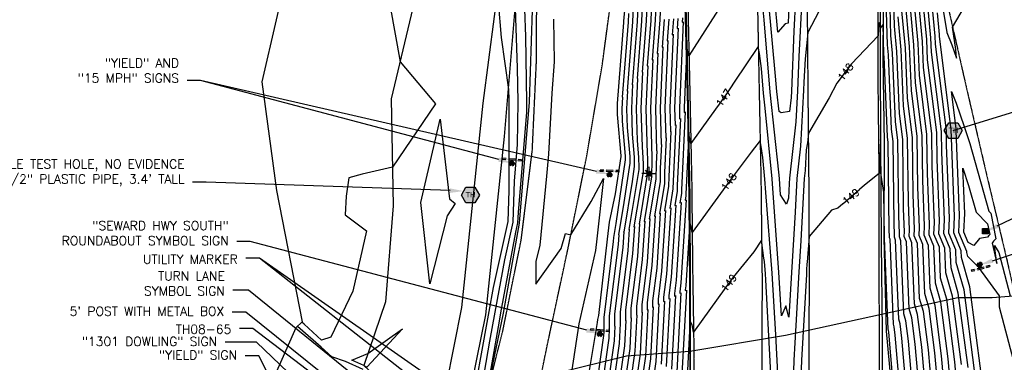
# Model space of a CAD drawing. Header units: feet. Extents: x 351431 to 355879, y 310968 to 329728.
# Tile 141 of 256: x 352992 to 353538, y 322026 to 322216. Entities that reach past the tile are written whole.
import ezdxf

# ---------------------------------------------------------------- set-up
doc = ezdxf.new("R2010")
doc.units = ezdxf.units.FT
doc.header["$MEASUREMENT"] = 0
doc.linetypes.add('D25', pattern=[0.375, 0.25, -0.125])
for name, color, linetype in [('ELIG', 41, 'Continuous'), ('ELTCH-EG1', 253, 'Continuous'), ('ELTCN-EG1', 251, 'Continuous'), ('ELTNB-EG1', 55, 'Continuous'), ('ELTT', 3, 'Continuous'), ('ELUG', 153, 'EGASRT'), ('ELUTU', 153, 'UT'), ('ELYSP', 1, 'D25'), ('ELYSS', 2, 'Continuous'), ('ESFLP', 4, 'Continuous'), ('ESFS', 153, 'Continuous'), ('ESGH', 1, 'Continuous'), ('ESMask', 155, 'Continuous'), ('ESU_Marker', 13, 'Continuous'), ('ETFS', 6, 'Continuous'), ('ETGH', 4, 'Continuous'), ('ETIS', 2, 'Continuous'), ('ETTC', 252, 'Continuous'), ('ETU_Marker', 30, 'Continuous'), ('ETUE', 2, 'Continuous')]:
    doc.layers.add(name, color=color, linetype=linetype)
doc.styles.add('ANNO-TOPO', font='simplex.shx')
doc.styles.add('L80', font='simplex', dxfattribs={"height": 4})
doc.styles.add('ROMANSM', font='romansm.shx')
doc.linetypes.add('EGASRT', pattern='A,0.15,-0.07,0.15,-0.04,["G",ROMANSM,S=0.08,R=0,X=-0.005,Y=-0.04],-0.12,0.15,-0.07,0.15,-0.04,[")",ROMANSM,S=0.08,R=0,X=-0.09,Y=-0.04],-0.075', length=1.015)
doc.linetypes.add('UT', pattern='A,0.25,-0.07,0.07,-0.07,0.07,-0.07,0.25,-0.08,["UT",ROMANSM,S=0.08,R=0,X=-0.04,Y=-0.04],-0.15', length=1.08)

# ---------------------------------------------------------------- blocks, each defined once
blk = doc.blocks.new('TH')
blk.add_hatch(color=256).paths.add_polyline_path([(-0.05, 0.087), (0.05, 0.087), (0.1, 0), (0.05, -0.087), (-0.05, -0.087), (-0.1, 0)])
for p, q in [((-0.1, 0), (-0.05, 0.087)), ((-0.05, -0.087), (-0.1, 0)), ((-0.05, 0.087), (0.05, 0.087)), ((0.05, 0.087), (0.1, 0)), ((0.1, 0), (0.05, -0.087)), ((0.05, -0.087), (-0.05, -0.087))]:
    blk.add_line(p, q)
blk.add_text('TH', height=0.06).set_placement((-0.053, -0.026))
blk = doc.blocks.new('ESIPUBSIGN')
at = {"layer": 'ESMask'}
h = blk.add_hatch(color=256, dxfattribs=at)
edge = h.paths.add_edge_path()
edge.add_arc((0, 0), 0.03, 90, 450)
for p, q in [((-0.03, 0.105), (-0.045, 0.105)), ((-0.045, 0.105), (-0.045, 0.066)), ((-0.045, 0.038), (-0.045, -0.039)), ((-0.03, 0.105), (-0.03, 0.066)), ((-0.03, 0.038), (-0.03, -0.039)), ((-0.045, -0.067), (-0.045, -0.106)), ((-0.03, -0.106), (-0.045, -0.106)), ((-0.03, -0.067), (-0.03, -0.106))]:
    blk.add_line(p, q)
for start, end in [(144.2314, 216.3563), (17.9702, 107.0495), (253.5383, 340.7883)]:
    blk.add_arc((0, 0), 0.03, start, end)
blk.add_solid([(-0.045, -0.106), (-0.03, -0.106), (-0.045, 0.105), (-0.03, 0.105)], dxfattribs=at)
blk = doc.blocks.new('ESILLITE')
at = {"layer": 'ESMask'}
h = blk.add_hatch(color=256, dxfattribs=at)
edge = h.paths.add_edge_path()
edge.add_arc((0, 0), 0.0225, 0, 360)
for p, q in [((-0.016, 0.016), (-0.037, 0.037)), ((0, 0.075), (0, 0.022)), ((0.016, 0.016), (0.038, 0.038)), ((-0.023, 0), (-0.075, 0)), ((-0.016, -0.016), (-0.037, -0.037)), ((0, -0.023), (0, -0.075)), ((0.016, -0.016), (0.037, -0.037)), ((0.022, 0), (0.075, 0))]:
    blk.add_line(p, q)
for start, end in [(145.5453, 169.4253), (100.655, 124.235), (55.8359, 79.345), (10.5782, 34.5257), (190.7354, 214.1926), (235.503, 259.345), (280.655, 304.414), (325.7245, 349.2682)]:
    blk.add_arc((0, 0), 0.0225, start, end)
blk = doc.blocks.new('ESIPOST')
blk.add_lwpolyline([(0.03, 0.03), (0.03, -0.03), (-0.03, -0.03), (-0.03, 0.03), (0.03, 0.03)])
at = {"layer": 'ESMask'}
blk.add_solid([(-0.03, -0.03), (-0.03, 0.03), (0.03, -0.03), (0.03, 0.03)], dxfattribs=at)

msp = doc.modelspace()

# ---------------------------------------------------------------- linework, layer by layer
at = {"layer": 'ELIG', "flags": 128}
for points in [[(353366.16, 321749.44), (353365.91, 321786.28), (353364.37, 321823.73), (353363.67, 321861.36), (353363.86, 321917.46), (353363.74, 321967.34), (353363.75, 322017.29), (353363.56, 322067.21), (353363.35, 322117.37), (353362.55, 322167.42), (353361.29, 322217.2), (353359.69, 322267.26), (353357.82, 322315.04), (353355.03, 322367.03), (353351.58, 322416.89), (353345.64, 322474.98)], [(353468.9, 322399.33), (353466.64, 322373.55), (353466.59, 322348.81), (353467.99, 322289.46), (353469.22, 322244.36), (353469.2, 322193.28), (353469.42, 322148.97), (353469.8, 322092.44), (353470.21, 322043.26), (353470.28, 321988.32), (353469.9, 321886.13)]]:
    msp.add_lwpolyline(points, dxfattribs=at)
at = {"layer": 'ELTCH-EG1', "flags": 128}
for points, elevation in [([(353348.31, 322248.77), (353346.96, 322216.11), (353345.52, 322197.41), (353345.88, 322197.57), (353344.53, 322167.08), (353345.18, 322143.35), (353345.27, 322143.4), (353344.93, 322136.2), (353344.79, 322127.75), (353341.16, 322105.8), (353341.52, 322105.88), (353339.95, 322081.64), (353337, 322058.17), (353336.99, 322053.78), (353337.29, 322053.9), (353336.09, 322030.96), (353331.87, 322001.31)], 140), ([(353492.01, 321996.67), (353488.58, 322036.31), (353486.67, 322050.9), (353485.25, 322055.85), (353483.76, 322093), (353482.55, 322095.89), (353482.69, 322098.52), (353482.16, 322111.26), (353481.7, 322149.72), (353479.89, 322164.04), (353478.44, 322198.5), (353477.13, 322212.49), (353476.16, 322247.56)], 145), ([(353508.72, 322007.19), (353506.9, 322028.16), (353502.82, 322059.45), (353499.78, 322070.08), (353498.96, 322090.54), (353496.28, 322096.94), (353496.58, 322102.74), (353495.4, 322130.91), (353495.14, 322152.53), (353491, 322185.4), (353490.25, 322203.19), (353486.95, 322238.45)], 140), ([(353334.92, 322227.85), (353334.39, 322215.16), (353331.68, 322180.05), (353331.84, 322180.12), (353331.25, 322166.84), (353331.63, 322152.76), (353332.75, 322139.99), (353332.86, 322134.72), (353331.63, 322126.47), (353327, 322098.41), (353327.12, 322098.44), (353326.56, 322089.82), (353321.94, 322053.05), (353321.93, 322046.16)], 135), ([(353422.28, 322227.71), (353421.33, 322209.77), (353419.94, 322176.48), (353419.74, 322173.03), (353418.88, 322165.16), (353414.23, 322164.49), (353413.11, 322165.27), (353411.94, 322176.29), (353411.2, 322184.84), (353407.25, 322227.41)], 145), ([(353504.35, 322220.33), (353506.15, 322209.12), (353508.94, 322202.26), (353511.5, 322194.76), (353511.15, 322199.6), (353509.35, 322212.02), (353520.81, 322231.63)], 135), ([(353271.96, 322221.92), (353272.45, 322206.9), (353273.11, 322170.46), (353273.03, 322164.84), (353268.36, 322109.17), (353268.17, 322103.51), (353267.03, 322098.33), (353258.74, 322053.53), (353257.92, 322048.94), (353252.71, 322019.68)], 130), ([(353359.53, 322217.07), (353359.36, 322214.77), (353359.93, 322215.01), (353357.82, 322167.33), (353357.99, 322161.1), (353358.46, 322161.37), (353356.69, 322124.17), (353356.64, 322121.12), (353355.33, 322113.19), (353355.91, 322113.32), (353353.34, 322073.46), (353352.06, 322063.3), (353352.05, 322061.39), (353352.55, 322061.6), (353350.57, 322023.8)], 145), ([(353525.22, 322020.02), (353518.97, 322068.01), (353514.3, 322084.3), (353514.15, 322088.07), (353510.01, 322097.98), (353510.47, 322106.96), (353508.65, 322150.55), (353508.59, 322155.33), (353502.1, 322206.76), (353502.06, 322207.89), (353500.94, 322219.85)], 135), ([(353321.93, 322046.16), (353322.03, 322046.2), (353321.61, 322038.12), (353315.18, 321992.94)], 135)]:
    msp.add_lwpolyline(points, dxfattribs=dict(at, elevation=elevation))
at = {"layer": 'ELTCN-EG1', "flags": 128}
for points, elevation in [([(353331.44, 322265), (353326.87, 322215.3), (353326.88, 322215.3), (353326.85, 322214.58), (353323.37, 322169.63), (353323.41, 322169.65), (353323.28, 322166.69), (353323.36, 322163.55), (353325.36, 322140.7), (353325.37, 322140.37), (353322.28, 322119.65), (353318.88, 322103.92), (353317.79, 322094.38), (353312.99, 322052.19), (353312.47, 322049.89), (353312.21, 322048.24), (353302.41, 321989.55)], 132), ([(353142.63, 322251.63), (353146.1, 322250.01), (353168.56, 322239.87), (353188.23, 322238.85), (353189.67, 322238.74), (353194.67, 322239.04), (353203.08, 322192.74), (353222.66, 322169.42), (353198.79, 322134.36), (353181.98, 322130.57), (353174.49, 322128.43), (353173.04, 322118.24), (353172.46, 322107.91), (353184.41, 322099.03), (353176.73, 322065.56), (353164.59, 322040.2), (353159.48, 322038.42), (353149.71, 322047.4), (353148.5, 322048.44)], 127), ([(353517.89, 322023.28), (353512.51, 322064.59), (353508.49, 322078.61), (353508.07, 322089.06), (353504.52, 322097.56), (353504.91, 322105.27), (353503.35, 322142.69), (353503.21, 322154.21), (353497.66, 322198.21), (353497.33, 322206.01), (353492.84, 322254.03)], 137), ([(353526.28, 321791.05), (353526.2, 321792.72), (353525.87, 321796.69), (353525.01, 321821.04), (353525.69, 321865.04), (353525.54, 321872.01), (353526.29, 321873.46), (353525.15, 321915.27), (353524.86, 321922.09), (353523.15, 321965.4), (353523.21, 321971.48), (353522.08, 322015.6), (353521.56, 322021.65), (353515.74, 322066.3), (353511.4, 322081.46), (353511.11, 322088.57), (353507.26, 322097.77), (353507.69, 322106.12), (353506, 322146.62), (353505.9, 322154.77), (353499.88, 322202.49), (353499.7, 322206.95), (353495.28, 322254.1)], 136), ([(353345.63, 322244.59), (353344.45, 322215.92), (353342.75, 322193.94), (353343.07, 322194.08), (353341.88, 322167.03), (353342.61, 322139.8), (353342.63, 322139.8), (353342.57, 322138.6), (353342.42, 322129.08), (353338.33, 322104.32), (353338.64, 322104.39), (353337.27, 322083.27), (353333.99, 322057.15), (353333.98, 322052.25), (353334.24, 322052.36), (353333.19, 322032.39), (353328.54, 321999.64)], 139), ([(353485.33, 321992.46), (353481.25, 322039.56), (353480.21, 322047.48), (353479.44, 322050.16), (353477.69, 322093.98), (353477.06, 322095.48), (353477.13, 322096.83), (353476.86, 322103.4), (353476.32, 322148.59), (353475.45, 322155.5), (353473.72, 322196.62), (353473.21, 322202.1), (353472.02, 322245.08)], 147), ([(353488.67, 321994.56), (353484.91, 322037.93), (353483.44, 322049.19), (353482.35, 322053.01), (353480.72, 322093.49), (353479.81, 322095.69), (353479.91, 322097.67), (353479.51, 322107.33), (353479.01, 322149.16), (353477.67, 322159.77), (353476.08, 322197.56), (353475.17, 322207.3), (353474.09, 322246.32)], 146), ([(353514.23, 322024.91), (353509.28, 322062.88), (353505.59, 322075.77), (353505.03, 322089.55), (353501.77, 322097.35), (353502.14, 322104.43), (353500.7, 322138.76), (353500.52, 322153.65), (353495.44, 322193.94), (353494.97, 322205.07), (353490.88, 322248.84)], 138), ([(353342.96, 322240.4), (353341.94, 322215.73), (353339.98, 322190.46), (353340.26, 322190.59), (353339.22, 322166.98), (353339.9, 322141.96), (353340.13, 322139.28), (353340.17, 322137.7), (353340.05, 322130.4), (353335.5, 322102.84), (353335.76, 322102.9), (353334.6, 322084.91), (353330.98, 322056.12), (353330.96, 322050.73), (353331.19, 322050.82), (353330.3, 322033.83), (353325.2, 321997.96)], 138), ([(353512.06, 322009.29), (353510.56, 322026.54), (353506.05, 322061.16), (353502.68, 322072.92), (353501.99, 322090.04), (353499.02, 322097.15), (353499.36, 322103.59), (353498.05, 322134.84), (353497.83, 322153.09), (353493.22, 322189.67), (353492.61, 322204.13), (353488.91, 322243.65)], 139), ([(353340.28, 322236.22), (353339.42, 322215.54), (353337.21, 322186.99), (353337.45, 322187.1), (353336.56, 322166.93), (353337.14, 322145.56), (353337.67, 322139.51), (353337.75, 322135.97), (353337.68, 322131.73), (353332.66, 322101.37), (353332.88, 322101.42), (353331.92, 322086.55), (353327.97, 322055.1), (353327.95, 322049.21)], 137), ([(353505.38, 322005.08), (353503.23, 322029.79), (353499.59, 322057.74), (353496.87, 322067.23), (353495.92, 322091.03), (353493.53, 322096.73), (353493.8, 322101.9), (353492.75, 322126.98), (353492.45, 322151.96), (353488.77, 322181.13), (353487.89, 322202.25), (353484.99, 322233.26)], 141), ([(353337.6, 322232.04), (353336.91, 322215.35), (353334.44, 322183.52), (353334.64, 322183.61), (353333.91, 322166.89), (353334.39, 322149.16), (353335.21, 322139.75), (353335.33, 322134.25), (353335.31, 322133.05), (353329.83, 322099.89), (353330, 322099.93), (353329.24, 322088.18), (353324.96, 322054.07), (353324.94, 322047.68), (353325.08, 322047.74), (353324.51, 322036.69), (353318.52, 321994.62)], 136), ([(353418.56, 322223.89), (353418.15, 322214.12), (353416.5, 322213.85), (353412.46, 322209.14), (353410.75, 322227.49)], 144), ([(353425.8, 322227.72), (353424.09, 322195.66), (353423.3, 322176.78), (353422.33, 322159.52), (353418.9, 322128.26), (353418.74, 322125.41), (353418.26, 322117.2), (353417.3, 322113.88), (353413.94, 322119.05), (353413.31, 322128.13)], 146), ([(353502.03, 322002.98), (353499.57, 322031.42), (353496.36, 322056.03), (353493.97, 322064.39), (353492.88, 322091.52), (353490.79, 322096.52), (353491.02, 322101.05), (353490.1, 322123.05), (353489.76, 322151.4), (353486.55, 322176.86), (353485.53, 322201.31), (353483.02, 322228.07)], 142), ([(353257.29, 322225.82), (353259.09, 322206.27), (353263.1, 322177.38), (353263.28, 322171.93), (353263.3, 322170.86), (353263.24, 322166.69), (353263.23, 322121.41), (353262.66, 322104.22), (353254.61, 322067.68), (353252.13, 322054.32), (353247.23, 322026.79), (353246.33, 322021.71)], 128), ([(353266.78, 322222.52), (353267.87, 322189.41), (353268.2, 322170.66), (353267.86, 322146.89), (353266.17, 322126.68), (353265.42, 322103.86), (353260.82, 322083), (353255.44, 322053.93), (353252.58, 322037.87), (353249.52, 322020.7)], 129), ([(353332.24, 322223.67), (353331.88, 322214.97), (353328.91, 322176.58), (353329.03, 322176.63), (353328.59, 322166.79), (353328.87, 322156.36), (353330.28, 322140.23), (353330.36, 322136.61), (353327.12, 322114.83), (353324.16, 322096.93), (353324.24, 322096.95), (353323.89, 322091.45), (353318.93, 322052.02), (353318.91, 322044.64), (353318.98, 322044.66), (353318.71, 322039.55), (353311.85, 321991.27)], 134), ([(353413.31, 322128.13), (353412.96, 322131.69), (353408.25, 322175.86), (353404.8, 322216.06), (353403.75, 322227.33)], 146), ([(353437.24, 322224.6), (353429, 322208.99), (353428.27, 322201.69), (353427.54, 322194.39), (353426.86, 322181.55), (353426.67, 322177.08), (353424.91, 322146.02), (353422.96, 322128.17), (353421.96, 322109.44), (353419.98, 322076.04), (353418.6, 322051.27), (353416.78, 322057.51), (353414.42, 322052.04), (353413.04, 322076.09), (353411.85, 322091.53), (353409.3, 322127.96)], 147), ([(353498.69, 322000.88), (353495.9, 322033.05), (353493.13, 322054.32), (353491.06, 322061.54), (353489.84, 322092.01), (353488.04, 322096.31), (353488.24, 322100.21), (353487.45, 322119.12), (353487.07, 322150.84), (353484.33, 322172.58), (353483.17, 322200.38), (353481.06, 322222.88)], 143), ([(353287.98, 322216.44), (353288.43, 322192.78), (353287.13, 322175.34), (353285.32, 322141.67), (353284.14, 322129.38), (353280.5, 322091.22), (353278.25, 322082.06), (353278.24, 322069.51), (353292.37, 322089.33), (353294.79, 322097.51), (353297.62, 322096.79), (353308.97, 322115.3), (353315.83, 322128.06), (353312.03, 322094.56), (353311.3, 322088.12), (353302.11, 322047.44), (353297.59, 322018.38)], 131), ([(353329.56, 322219.49), (353329.37, 322214.78), (353326.14, 322173.1), (353326.22, 322173.14), (353325.93, 322166.74), (353326.12, 322159.95), (353327.82, 322140.47), (353327.87, 322138.49), (353322.61, 322103.18), (353321.33, 322095.45), (353321.36, 322095.46), (353321.21, 322093.09), (353315.92, 322051), (353315.9, 322043.11), (353315.93, 322043.12), (353315.82, 322040.99), (353308.51, 321989.6)], 133), ([(353351.99, 322216.49), (353351.05, 322204.35), (353351.5, 322204.54), (353349.85, 322167.18), (353350.3, 322150.45), (353350.54, 322150.59), (353349.63, 322131.39), (353349.53, 322125.1), (353346.83, 322108.75), (353347.28, 322108.86), (353345.3, 322078.37), (353343.02, 322060.22), (353343.02, 322056.82), (353343.39, 322056.98), (353341.88, 322028.1), (353338.55, 322004.66)], 142), ([(353354.51, 322216.68), (353353.82, 322207.82), (353354.31, 322208.03), (353352.51, 322167.23), (353352.86, 322154), (353353.18, 322154.18), (353351.98, 322128.98), (353351.9, 322123.77), (353349.66, 322110.23), (353350.16, 322110.34), (353347.98, 322076.73), (353346.04, 322061.25), (353346.03, 322058.34), (353346.44, 322058.52), (353344.78, 322026.67), (353341.89, 322006.33)], 143), ([(353357.02, 322216.87), (353356.59, 322211.3), (353357.12, 322211.52), (353355.16, 322167.28), (353355.43, 322157.55), (353355.82, 322157.78), (353354.34, 322126.58), (353354.27, 322122.45), (353352.49, 322111.71), (353353.04, 322111.83), (353350.66, 322075.09), (353349.05, 322062.27), (353349.04, 322059.87), (353349.5, 322060.06), (353347.68, 322025.24)], 144), ([(353495.35, 321998.77), (353492.24, 322034.68), (353489.9, 322052.61), (353488.16, 322058.7), (353486.8, 322092.51), (353485.3, 322096.1), (353485.47, 322099.36), (353484.81, 322115.19), (353484.39, 322150.28), (353482.11, 322168.31), (353480.81, 322199.44), (353479.1, 322217.68)], 144), ([(353349.48, 322216.3), (353348.28, 322200.88), (353348.69, 322201.05), (353347.19, 322167.13), (353347.74, 322146.9), (353347.91, 322146.99), (353347.28, 322133.79), (353347.16, 322126.42), (353344, 322107.28), (353344.4, 322107.37), (353342.63, 322080), (353340.01, 322059.2), (353340, 322055.3), (353340.34, 322055.44), (353338.99, 322029.53), (353335.21, 322002.98)], 141), ([(353545.65, 322017.51), (353535.34, 322056.77), (353535.38, 322063.13), (353523.82, 322078.84), (353517.87, 322084.81), (353517.21, 322087.15), (353517.19, 322087.58), (353512.75, 322098.19), (353513.25, 322107.81), (353511.3, 322154.48), (353511.28, 322155.9), (353508.7, 322176.38), (353511.39, 322169.78), (353515.77, 322156.87), (353518.92, 322147.57), (353529.4, 322109.98), (353530.56, 322108.81), (353533.3, 322094.67), (353531.95, 322093.28), (353531.2, 322092.25), (353533.87, 322080.99), (353532.55, 322090.91), (353534.94, 322087.05), (353541.32, 322063.12)], 134), ([(353219.47, 322069.73), (353214.56, 322114.8), (353225.22, 322161.05), (353230.46, 322116.85), (353233.48, 322114.25), (353229, 322107.44), (353219.47, 322069.73)], 127), ([(353521.15, 322090.93), (353517.89, 322092.68), (353515.5, 322098.4), (353516.03, 322108.65), (353514.98, 322133.82), (353518.24, 322124.17), (353522.33, 322109.5), (353528.77, 322102.99), (353529.91, 322097.12), (353529.35, 322096.54), (353528.62, 322095.54), (353524.34, 322094.76), (353521.15, 322090.93)], 133), ([(353364.95, 322098.13), (353364.33, 322101.23), (353363.8, 322103.5), (353363.7, 322104.6), (353361.37, 322068.55), (353361.09, 322066.37), (353361.09, 322065.96), (353361.7, 322066.22), (353359.26, 322019.51)], 148), ([(353409.42, 322002.97), (353408.23, 322026.74), (353405.7, 322071.9), (353405.51, 322075.3), (353404.98, 322082.05), (353404.76, 322083.85), (353403.45, 322093.88)], 149), ([(353327.95, 322049.21), (353328.14, 322049.28), (353327.4, 322035.26), (353321.86, 321996.29)], 137), ([(353182.43, 322022.26), (353172.67, 322026.59), (353165.19, 322029.16), (353159.31, 322034.56), (353146.03, 322046)], 128), ([(353183.08, 322024.23), (353182.79, 322024.38), (353176.22, 322027.3), (353185.06, 322031.01), (353204.34, 322044.82), (353184.61, 322023.46), (353183.08, 322024.23)], 127)]:
    msp.add_lwpolyline(points, dxfattribs=dict(at, elevation=elevation))
at = {"layer": 'ELTNB-EG1'}
msp.add_polyline3d([(353142.28, 322250.64, 126.74), (353126.31, 322181.75, 126.28), (353134.53, 322121.48, 126.33), (353148.75, 322048.68, 126.9), (353145.24, 322045.22, 128.32), (353127.47, 322005.2, 128.84), (353137.92, 321972.19, 129.02), (353120.69, 321925.41, 128.69), (353103.39, 321880.73, 128.7), (353087.87, 321838.81, 128.23), (353069.5, 321789.57, 128.02), (353057.47, 321758.63, 127.81), (353016.42, 321758.49, 128.37), (352994.28, 321758.23, 128.85), (352975.89, 321759.01, 128.37)], dxfattribs=at)
at = {"layer": 'ELTT', "flags": 128}
for points in [[(353215.53, 322246.23), (353198.11, 322172.18), (353199.17, 322112.98), (353194.95, 322059.71), (353182.81, 322024.49), (353198.48, 322009.95), (353206.03, 322005.95), (353163.55, 321917.67), (353156.73, 321885.51), (353146.25, 321856.16), (353136.15, 321838.23)], [(353258.3, 322242.07), (353248.83, 322169.92), (353237.11, 322056.52), (353224.3, 321992.26), (353208.06, 321947.59), (353193.53, 321922.78), (353166.07, 321883.36), (353151.9, 321856.35), (353144.53, 321837.49), (353136.15, 321838.23)]]:
    msp.add_lwpolyline(points, dxfattribs=at)
at = {"layer": 'ELUTU', "flags": 128}
msp.add_lwpolyline([(352889.15, 324947.6), (352878.75, 324932.24), (352877.32, 324911.98), (352885.36, 324863.78), (352897.52, 324811.71), (352915.44, 324730.71), (352925.17, 324676.25), (352943.22, 324561.59), (352961.67, 324436.3), (352965.64, 324385.94), (352961.43, 324365.18), (352966.7, 324314.53), (352970.55, 324283.81), (353004.14, 324135.66), (353032.68, 323962.48), (353069.64, 323744.04), (353074.05, 323703.89), (353092.23, 323609.76), (353115.05, 323465.3), (353132.01, 323339.25), (353160.03, 323197.98), (353177.98, 323046.1), (353186.63, 322985.98), (353196.49, 322940.38), (353214.97, 322837.71), (353238.13, 322636.08), (353246.3, 322501.37), (353261.93, 322372.8), (353268.94, 322323.5), (353268.01, 322240.28), (353260.78, 322151.44), (353250.33, 322052.46), (353240.43, 322003.38), (353238.13, 321995.02), (353234.25, 321985.81), (353226.34, 321980.02), (353205.82, 321930.21), (353185.2, 321878.62), (353164.6, 321822.32), (353152.68, 321784.92), (353150.21, 321773.73), (353151.37, 321754.74), (353152.17, 321732.48), (353147.39, 321694.92), (353148, 321676.48), (353153.73, 321581.85), (353159.04, 321553.16), (353171.21, 321514.47), (353210.7, 321410.63), (353239.57, 321314.47), (353271.27, 321230.86), (353278.83, 321140.25), (353281.61, 321001.73), (353282.4, 320859.24), (353283.08, 320796.83), (353279.85, 320790.34), (353275.88, 320789.61)], dxfattribs=at)
at = {"layer": 'ELYSP', "flags": 128}
for points in [[(351862.52, 329554.66), (351868.48, 329538.31), (351869.42, 329535.95), (351870.63, 329533.34), (351871.84, 329531.02), (351898.68, 329481.43), (351924.63, 329434.28), (351928.34, 329428.36), (351931.88, 329424.34), (351933, 329422.54), (351952.19, 329389.41), (351978.48, 329342.28), (352004.81, 329294.75), (352030.84, 329247.33), (352060.63, 329194.08), (352086.79, 329146.62), (352116.65, 329092.67), (352140.95, 329048.32), (352164.81, 329004.89), (352188.15, 328962.14), (352212.85, 328916.49), (352228.2, 328887.95), (352236.33, 328872.41), (352258.49, 328829.36), (352280.54, 328783.38), (352290.03, 328762.79), (352309.71, 328719.23), (352329.72, 328673.69), (352349.1, 328626.81), (352367.07, 328581.15), (352373.57, 328564.01), (352390.32, 328517.88), (352406.22, 328471.17), (352421.7, 328424.27), (352436.86, 328376.11), (352450.25, 328329.8), (352462.61, 328281.12), (352475.09, 328231.87), (352486.25, 328185.11), (352496.74, 328135.09), (352505.62, 328086.27), (352514.54, 328033.94), (352521.76, 327989.77), (352531.3, 327933.73), (352538.7, 327889.39), (352547.72, 327833.41), (352554.93, 327789.91), (352563.81, 327734.73), (352571.11, 327689.55), (352579.84, 327635.26), (352587.38, 327589.57), (352596.28, 327533.25), (352603.29, 327489.34), (352612.56, 327432.99), (352619.66, 327389.61), (352628.79, 327333.57), (352636.36, 327289.78), (352645.14, 327234.58), (352652.62, 327189.46), (352661.63, 327134.08), (352668.69, 327089.35), (352675.89, 327044.48), (352682.73, 327000.59), (352686.56, 326976.32), (352694.26, 326927.21), (352698.66, 326895.64), (352706.97, 326847.16), (352714.25, 326799.55), (352722.48, 326747.2), (352729.75, 326701.34), (352737.97, 326649.53), (352746.56, 326595.61), (352754.07, 326548.63), (352762.09, 326498.76), (352770.28, 326448.66), (352778.28, 326399.02), (352786.42, 326348.21), (352794.41, 326298.89), (352802.47, 326248.63), (352810.51, 326199.31), (352818.65, 326148.92), (352826.64, 326099.4), (352835.05, 326048.43), (352843, 325999.3), (352851.33, 325946.41), (352858.97, 325899.03), (352867.02, 325848.86), (352874.94, 325799.46), (352883.36, 325747.23), (352891.16, 325699.21), (352899.48, 325647.1), (352907.27, 325599.21), (352915.42, 325548.05), (352923.22, 325499.12), (352931.65, 325447.72), (352940.42, 325398.62), (352949.15, 325347.91), (352957.47, 325299.11), (352966.11, 325246.23), (352973.26, 325199.22), (352981.71, 325147.47), (352989.51, 325099.49), (352994.9, 325068.59), (353000.4, 325032.81), (353006.91, 324993.6), (353012.12, 324957.22), (353021.58, 324898.88), (353029.63, 324849.76), (353037.69, 324799.9), (353045.8, 324751.02), (353054.11, 324701.43), (353062.02, 324652.29), (353070.04, 324602.96), (353077.96, 324553.87), (353085.91, 324505.09), (353094.14, 324454.84), (353102.2, 324406.14), (353110.06, 324356.36), (353118.02, 324307.22), (353125.92, 324257.7), (353133.91, 324207.71), (353141.65, 324159.13), (353149.64, 324109.53), (353157.86, 324060.15), (353165.85, 324010.86), (353173.75, 323961.19), (353181.54, 323912.02), (353189.31, 323862.86), (353197.18, 323812.79), (353205.17, 323763.84), (353213.16, 323713.91), (353220.85, 323664.89), (353228.93, 323615.88), (353236.82, 323566.31), (353244.93, 323517.07), (353252.73, 323467.46), (353260.77, 323417.72), (353268.41, 323368.86), (353276.49, 323319.6), (353284.34, 323270.41), (353292.33, 323221.36), (353299.99, 323171.68), (353307.93, 323122.47), (353316.1, 323072.76), (353323.86, 323023.29), (353332.53, 322971.2), (353340.22, 322922.22), (353347.13, 322874.57), (353353.74, 322823.54), (353359.62, 322773.77), (353365.17, 322724.35), (353370.3, 322674.05), (353375.32, 322625.03), (353379.87, 322575.18), (353384.18, 322525.33), (353387.85, 322475.76), (353391.39, 322426.12), (353394.47, 322376.08), (353397.29, 322326.88), (353399.17, 322276.61), (353401.08, 322227.34), (353402.1, 322175.29), (353403.06, 322127.63), (353403.66, 322075.2), (353403.64, 322026.39), (353403.67, 321975.84), (353403.97, 321926.36), (353403.89, 321875.83), (353404, 321870.12), (353405.85, 321868.24), (353409.01, 321827.04), (353412.79, 321812.81), (353417.65, 321807.44), (353422.66, 321811.83), (353426.67, 321827.75), (353429.86, 321842.46), (353429.64, 321876.49), (353429.54, 321926.15), (353429.75, 321976.4), (353429.79, 322027.56), (353429.97, 322076.64), (353429.72, 322128.27), (353429.25, 322177.1), (353428.85, 322227.79), (353428.22, 322277.97), (353427.15, 322328.04), (353425.56, 322378.43), (353423.62, 322427.85), (353421.45, 322478.53), (353418.44, 322525.97), (353414.47, 322578.5), (353410.55, 322629.29), (353406.58, 322678.66), (353401.12, 322728.54), (353395.2, 322777.93), (353389.23, 322827.82), (353382.69, 322878.03), (353375.18, 322928.17), (353367.76, 322976.62), (353359.81, 323029.14), (353352.32, 323077.72), (353344.64, 323128.12), (353336.86, 323177.53), (353329.17, 323226.11), (353321.25, 323275.45), (353313.08, 323325.09), (353304.98, 323374.58), (353296.9, 323424.28), (353289.12, 323472.69), (353281.01, 323522.56), (353272.96, 323571.98), (353264.82, 323621.91), (353256.83, 323670.94), (353248.87, 323720.32), (353240.85, 323769.6), (353233.06, 323818.82), (353224.88, 323868.78), (353216.97, 323917.79), (353209, 323967.62), (353201.01, 324016.34), (353192.87, 324065.93), (353184.88, 324115.09), (353176.89, 324164.41), (353168.84, 324213.83), (353160.97, 324263.08), (353152.94, 324312.58), (353144.91, 324361.58), (353136.98, 324411.25), (353129.01, 324459.9), (353120.97, 324509.72), (353111.8, 324559.29), (353103.71, 324608.2), (353096.64, 324657.7), (353088.4, 324707.05), (353080.52, 324756.9), (353072.54, 324806.18), (353064.63, 324854.91), (353056.29, 324905.17), (353046.88, 324963), (353040.5, 325001.65), (353034.51, 325038.43), (353032.08, 325056.91), (353025.4, 325088.03), (353026.74, 325090.76), (353025.08, 325099.84), (353017.26, 325149.09), (353009.07, 325199.67), (353001.18, 325249.31), (352992.9, 325300.49), (352985.13, 325349.2), (352977.11, 325399.98), (352969.08, 325449.2), (352960.89, 325500.26), (352953.27, 325549.21), (352944.97, 325600.34), (352937.08, 325649), (352928.75, 325700.88), (352920.89, 325749.35), (352912.73, 325800.14), (352904.9, 325849.4), (352896.71, 325900.39), (352888.84, 325949.1), (352880.4, 326000.29), (352872.64, 326049.08), (352864.39, 326099.28), (352856.34, 326149.02), (352848.26, 326199.2), (352840.19, 326249.08), (352832.22, 326298.89), (352824.01, 326349.18), (352815.93, 326399.61), (352807.57, 326449.38), (352799.67, 326499.18), (352791.56, 326549.6), (352782.84, 326599.22), (352774.42, 326655.56), (352766.72, 326704.51), (352759.08, 326752.71), (352751.12, 326803.37), (352743.48, 326851.72), (352736.98, 326891.46), (352731.78, 326926.57), (352723.7, 326979.14), (352719.25, 327005.2), (352712.08, 327050.01), (352704.85, 327094.46), (352697.35, 327139.97), (352688.23, 327195.49), (352680.89, 327240.25), (352672.13, 327294.7), (352664.68, 327340.33), (352655.67, 327395.92), (352648.53, 327439.83), (352639.52, 327495.27), (352632.47, 327539.74), (352623.57, 327595.47), (352616.32, 327639.82), (352607.25, 327696.56), (352600.2, 327740.15), (352591.08, 327795.89), (352583.74, 327839.91), (352574.34, 327896.71), (352567.07, 327939.86), (352557.56, 327996.32), (352550.22, 328040.19), (352541.44, 328091.31), (352531.4, 328143.34), (352531.45, 328143.34), (352520.62, 328192.63), (352509.03, 328240.63), (352496.55, 328290.59), (352483.55, 328339.04), (352470.58, 328386.05), (352455.86, 328435.02), (352438.97, 328481.36), (352424.2, 328530.36), (352407.62, 328575.42), (352400.09, 328594.71), (352382.61, 328639.43), (352363.23, 328687.59), (352344.26, 328731.71), (352323.27, 328778.58), (352313.92, 328797.66), (352289.67, 328845.52), (352266.59, 328888.4), (352258.52, 328902.89), (352241.23, 328932.66), (352222.63, 328964.17), (352215.23, 328975.86), (352188.32, 329018), (352161.34, 329060.22), (352134.23, 329102.69), (352100.69, 329155.16), (352074.93, 329201.67), (352045.48, 329255.23), (352019.65, 329301.99), (351992.93, 329350.38), (351967.17, 329397.28), (351942.01, 329443.17), (351916.49, 329489.9), (351902.82, 329514.6), (351891.6, 329531.22), (351884.34, 329540.62), (351870.15, 329558.58, 1.1946), (351862.45, 329554.85)], [(352718.52, 321752.94), (352718.94, 321750.7), (352719.4, 321748.54), (352720.47, 321743.92), (352720.77, 321742.8), (352721.33, 321741.01), (352721.67, 321740.03), (352722.02, 321739.13), (352722.77, 321737.44), (352723.89, 321735.24), (352724.67, 321733.83), (352725.47, 321732.56), (352726.65, 321730.95), (352727.88, 321729.38), (352728.46, 321728.66), (352729.07, 321727.97), (352729.72, 321727.3), (352730.46, 321726.64), (352730.86, 321726.31), (352734.11, 321723.75), (352735.66, 321722.61), (352737.23, 321721.53), (352738.88, 321720.51), (352740.68, 321719.52), (352741.66, 321719.04), (352742.66, 321718.6), (352743.76, 321718.17), (352744.92, 321717.77), (352747.32, 321717.03), (352749.61, 321716.42), (352751.55, 321715.95), (352753.4, 321715.55), (352797.68, 321714.34), (352864.25, 321712.82), (352870.25, 321712.56), (352898.9, 321712.19), (352904.92, 321712.14), (352915.47, 321711.98), (352953.92, 321711.1), (352959.99, 321710.97), (352992.35, 321710.29), (352998.46, 321710.2), (353030.83, 321710.49), (353064.8, 321712.5), (353074.06, 321713.36), (353082.16, 321714.23), (353085.42, 321714.61), (353089.99, 321715.2), (353091.94, 321715.53), (353093.73, 321715.91), (353096.11, 321716.48), (353098.06, 321716.95), (353099.85, 321717.41), (353102.22, 321718.07), (353103.18, 321718.37), (353105.22, 321719.11), (353108.75, 321720.36), (353111, 321721.19), (353111.43, 321721.37), (353112.31, 321721.86), (353115.8, 321723.91), (353122.22, 321727.59), (353125.32, 321729.41), (353128.47, 321731.33), (353131.74, 321733.43), (353133.45, 321734.59), (353135.15, 321735.79), (353136.69, 321736.98), (353138.12, 321738.17), (353139.51, 321739.41), (353140.88, 321740.72), (353143.06, 321742.89), (353144.97, 321744.86), (353146.71, 321746.74), (353148.35, 321748.58), (353149.94, 321750.44), (353154.1, 321755.51), (353154.81, 321756.46), (353155.54, 321757.53), (353156.83, 321759.58), (353157.57, 321760.84), (353164.7, 321772.74), (353167.8, 321778.16), (353169.44, 321780.75), (353172.67, 321786.22), (353173.67, 321787.76, 0.0516), (353183.47, 321807.74), (353203.68, 321862.89), (353221.28, 321910.66), (353235.1, 321948.31, 0.117411), (353237, 321960.11), (353235.79, 321960.05), (353235.27, 321960.12), (353247.18, 321993.07), (353259.92, 322043.52), (353270.13, 322094.01), (353276.29, 322143.53), (353278.64, 322194.16), (353278.78, 322243.45), (353279.41, 322296.85), (353276.74, 322347.66), (353274.22, 322390.48), (353270.99, 322441.55), (353267.51, 322494.05), (353264, 322544.62), (353259.53, 322597.55), (353254.93, 322647.15), (353249.95, 322696.52), (353244.08, 322747.29), (353237.82, 322797), (353230.91, 322848.15), (353223.73, 322898.27), (353216.06, 322947.95), (353215.73, 322949.37), (353215.17, 322950.43), (353213.6, 322953.24), (353212.51, 322955.12), (353211.24, 322957.24), (353209.82, 322959.52), (353208.28, 322961.89), (353206.64, 322964.29), (353204.93, 322966.64), (353203.17, 322968.88), (353201.38, 322970.93), (353199.6, 322972.74), (353198.04, 322974.13), (353196.48, 322975.38), (353194.92, 322976.53), (353193.34, 322977.57), (353191.75, 322978.53), (353190.14, 322979.41), (353188.5, 322980.24), (353186.82, 322981.02), (353185.1, 322981.78), (353181.52, 322983.27), (353177.71, 322984.83), (353176.77, 322985.16), (353175.75, 322985.44), (353174.66, 322985.67), (353173.54, 322985.86), (353172.41, 322986), (353170.26, 322986.19), (353168.44, 322986.27), (353166.7, 322986.3), (353165.32, 322986.32), (353165.19, 322986.95), (353165.19, 322988.06), (353136.37, 322987.92), (353089.59, 322987.82)], [(353506.07, 320824.63), (353503.46, 320782.93), (353500.33, 320734.19), (353496.72, 320684.2), (353492.59, 320634.9), (353491.44, 320617.73), (353490.07, 320613.94), (353488.23, 320610.83), (353485.39, 320609.95), (353482.76, 320611.04), (353479.98, 320615.57), (353479.45, 320631.47), (353477.93, 320681.47), (353476.75, 320731.4), (353477.14, 320781.23), (353475.6, 320830.9), (353475.05, 320881.16), (353473.84, 320931.06), (353473.13, 320980.79), (353472.12, 321030.46), (353471.6, 321080.76), (353470.75, 321126.76), (353470.2, 321176.51), (353470.34, 321226.57), (353470.3, 321276.6), (353470.42, 321326.93), (353470.07, 321376.61), (353469.79, 321426.34), (353469.66, 321476.68), (353469.55, 321526.41), (353468.6, 321576.43), (353468.52, 321598.95), (353468.45, 321626.72), (353468.27, 321676.53), (353467.81, 321726.47), (353467.54, 321776.88), (353468.44, 321826.58), (353468.46, 321876.42), (353468.45, 321926.8), (353468.74, 321976.5), (353468.89, 322026.7), (353468.61, 322076.57), (353468.69, 322126.86), (353468.12, 322177.91), (353468.07, 322228.83), (353467.13, 322279.49), (353466.13, 322329.72), (353465.57, 322380.46), (353467.33, 322399.86), (353463.16, 322430.33), (353462.19, 322452.44), (353464.18, 322454.33), (353466.4, 322453.41), (353467.86, 322451.3), (353470.73, 322430.56), (353475.53, 322389.79), (353477.12, 322380.89), (353485.47, 322330.41), (353494.99, 322279.71), (353505.44, 322229.24), (353517.18, 322177.56), (353527.93, 322131.21), (353539.12, 322084.25), (353549.65, 322038.19), (353561.08, 321984.22), (353570.67, 321936.62), (353581.84, 321888.51), (353593.53, 321842.65), (353597.88, 321829.06), (353598.93, 321829.77), (353603.67, 321819.8), (353618.98, 321779.46), (353621.27, 321773.51), (353622.41, 321770.79), (353624.6, 321765.24), (353631, 321749.5, -0.81762), (353626.57, 321744.87, 0.225016), (353562.44, 321740.06), (353561.32, 321739.48), (353560.13, 321738.79), (353557.94, 321737.38), (353556.65, 321736.5), (353556.41, 321736.35, -0.055037), (353506.64, 321712.25), (353482.87, 321705.1, -0.057493), (353426.83, 321698.34), (353376.72, 321698.15), (353350.13, 321698.02, -0.107748), (353307.72, 321705.54), (353305.8, 321706.34), (353303.72, 321707.3), (353301.68, 321708.28), (353297.59, 321710.38), (353256.32, 321733.62, 0.086105), (353224.98, 321746.78), (353215.34, 321749.34, -0.76876), (353213.59, 321755.37), (353217.2, 321759.92), (353222.34, 321767.76), (353224.39, 321770.95), (353227.2, 321775.44), (353227.7, 321776.28), (353228.54, 321777.87), (353229.93, 321780.77), (353230.31, 321781.64), (353231.05, 321783.56), (353232.42, 321786.94), (353233.04, 321788.67), (353233.18, 321789.15), (353233.97, 321791.88), (353235.59, 321797.86), (353237.15, 321803.91), (353246.82, 321852.63), (353256.31, 321901.06), (353264.08, 321941.01), (353267.01, 321950.8), (353268.3, 321950.28), (353268.82, 321949.99), (353274.47, 321986.46), (353284.88, 322036.97), (353296.01, 322088.82), (353306.5, 322140.61), (353315.06, 322190.84), (353321.92, 322241.88), (353326.28, 322296.1), (353328.87, 322347.75), (353330.09, 322390.37), (353330.34, 322462.82), (353329.91, 322524.55), (353328.65, 322562.41), (353329.67, 322567.85), (353332.43, 322571.37), (353335.15, 322572.35), (353339.03, 322571.06), (353342.59, 322568.32), (353346.33, 322523.2), (353348.78, 322473.96), (353353.15, 322424.64), (353356.11, 322374.67), (353358.7, 322325.49), (353360.94, 322276.17), (353362.5, 322225.99), (353363.61, 322176.73), (353364.65, 322127.05), (353365.16, 322078.18), (353365.95, 322028.24), (353365.04, 321978.64), (353365.03, 321929.34), (353365.16, 321879.64), (353365.54, 321825.59), (353367.07, 321776.1), (353367.15, 321725.83), (353367.22, 321676.06), (353367.41, 321626.24), (353367.34, 321576.47), (353366.92, 321526.51), (353366.08, 321476.15), (353365.92, 321426.76), (353366.14, 321376.02), (353366.62, 321326.46), (353366.55, 321276.13), (353366.95, 321225.84), (353366.97, 321176.2), (353366.94, 321125.87), (353366.88, 321076.23), (353367.03, 321026.23), (353367.23, 320975.65), (353367.48, 320929.85), (353367.29, 320884.96), (353364.76, 320882.42), (353361.73, 320882.17), (353360.44, 320885.86), (353355.3, 320929.84), (353349.12, 320979.72), (353343.95, 321029.62), (353339.92, 321061.4), (353331.62, 321117.06), (353322.97, 321169.11), (353312.96, 321219.73), (353301.05, 321272.58), (353289.15, 321323.44), (353274.08, 321374.63), (353256.71, 321422.68), (353238.85, 321469.1), (353220.66, 321519.3), (353216.16, 321526.6, -0.085093), (353210.74, 321536.42), (353198.56, 321569.49), (353198.18, 321570.56), (353196.06, 321575.58), (353194.93, 321578.26), (353192.68, 321583.25), (353192.35, 321583.87), (353181.13, 321603.22), (353180.63, 321604.37, -0.788542), (353185.33, 321608.86), (353186.17, 321608.68), (353197.23, 321606.24), (353207.96, 321603.97), (353208.94, 321603.77), (353209.85, 321603.64), (353210.32, 321603.62), (353211.07, 321603.66), (353220.23, 321604.62), (353223.1, 321604.99), (353226.03, 321605.46), (353227.54, 321605.75), (353229.09, 321606.08), (353230.71, 321606.45), (353231.75, 321606.73), (353232.74, 321607.02), (353233.68, 321607.34), (353235.47, 321608.03), (353237.19, 321608.79), (353240.69, 321610.46), (353242.61, 321611.34), (353243.64, 321611.83), (353245.84, 321612.97), (353248.03, 321614.19), (353258.79, 321620.96, -0.075575), (353319.38, 321646.59), (353344.98, 321652.13, -0.021543), (353378.57, 321655.14), (353385.61, 321655.28), (353424.79, 321655.26), (353466.24, 321655.6), (353474.26, 321655.59), (353477.62, 321655.42), (353479.27, 321655.29), (353480.93, 321655.11), (353482.44, 321654.88), (353486.36, 321654.11), (353488.78, 321653.59), (353491.14, 321653.04), (353493.5, 321652.45), (353495.94, 321651.79), (353498.55, 321651.04), (353500.97, 321650.3), (353502.45, 321649.79), (353503.88, 321649.26), (353505.31, 321648.68), (353506.78, 321648.03), (353508.33, 321647.3), (353509.83, 321646.56), (353513.09, 321644.87), (353516.46, 321643.06), (353522.24, 321639.84), (353524.72, 321638.42), (353557.73, 321617.72, 0.125973), (353589.54, 321606.37), (353590.74, 321606.15, -0.61117), (353594.14, 321598.29), (353583.39, 321580.29), (353580.64, 321575.1), (353580.1, 321574.02), (353579.32, 321572.33), (353577.96, 321569.33), (353577.26, 321567.63), (353576.92, 321566.68), (353575.82, 321563.48), (353574.52, 321559.54), (353573.92, 321557.57), (353573.34, 321555.5), (353572.77, 321553.27), (353572.5, 321552.11), (353571.98, 321549.55), (353571.5, 321546.87), (353570.76, 321542.2), (353570.47, 321540.19), (353569.57, 321532.63), (353564, 321484.74), (353558.21, 321435.29), (353555.42, 321411.56), (353552.45, 321401.62), (353551.17, 321402.26), (353550.58, 321402.5), (353548.63, 321384.55), (353543.21, 321334.67), (353537.78, 321284.94), (353532.06, 321233.97), (353527.37, 321182.77), (353524.09, 321132.73), (353520.99, 321082.39), (353518.21, 321030.45), (353515.38, 320980.99), (353512.3, 320929.94), (353509.4, 320880.56), (353506.02, 320824.87)]]:
    msp.add_lwpolyline(points, format="xyb", dxfattribs=at)
at = {"layer": 'ELYSS', "flags": 128}
for points in [[(353366.16, 321749.44), (353366.49, 321786.31), (353364.81, 321823.91), (353364, 321861.49), (353364.07, 321917.49), (353364.15, 321967.47), (353364.07, 322017.38), (353363.93, 322067.35), (353363.75, 322117.37), (353362.92, 322167.45), (353361.75, 322217.28), (353360.18, 322267.3), (353358.36, 322314.9), (353355.32, 322367.13), (353352.12, 322416.68), (353345.64, 322474.98), (353343.35, 322525.67)], [(353464.35, 322451.65), (353467.92, 322400.27), (353466.64, 322373.55), (353468.12, 322345.84), (353469.86, 322290.11), (353470.96, 322244.45), (353470.68, 322195.41), (353471.31, 322147.55), (353471.21, 322095.03), (353472.56, 322043.42), (353477.71, 321987.66), (353476.03, 321936.98), (353477.57, 321885.68)], [(353276.26, 322221.42), (353274.63, 322170.4), (353269.08, 322103.39), (353260.06, 322053.38), (353253.19, 322019.53), (353244.48, 321995.16), (353234.63, 321970.01), (353217.59, 321920.61), (353198.54, 321872.8), (353177.21, 321822.3), (353167.66, 321799.73)]]:
    msp.add_lwpolyline(points, dxfattribs=at)
at = {"layer": 'ETFS', "linetype": 'ByBlock', "lineweight": -2}
for p, q in [((353092.4, 322182.35), (353084.9, 322182.35)), ((353119.93, 322093.22), (353112.43, 322093.22)), ((353119, 322066.27), (353110.3, 322066.27)), ((353124.58, 322029.81), (353117.08, 322029.81))]:
    msp.add_line(p, q, dxfattribs=at)
for points in [[(353257.67, 322138.58), (353092.4, 322182.35)], [(353311.85, 322132.04), (353092.4, 322182.35)], [(353531.47, 322082.52), (353759.33, 322158.16)], [(353306.48, 322043.93), (353119.93, 322093.22)], [(353268.35, 321945.11), (353119, 322066.27)], [(353274.22, 321734.15), (353124.58, 322029.81)]]:
    msp.add_lwpolyline(points, dxfattribs=at)
at = {"layer": 'ETFS'}
for points in [[(353257.99, 322139.79), (353264.92, 322136.66), (353257.35, 322137.37)], [(353312.13, 322133.26), (353319.16, 322130.36), (353311.57, 322130.82)], [(353531.86, 322081.34), (353524.35, 322080.16), (353531.07, 322083.71)], [(353306.8, 322045.14), (353313.73, 322042.02), (353306.16, 322042.72)]]:
    msp.add_solid(points, dxfattribs=at)
at = {"layer": 'ETGH', "linetype": 'ByBlock', "lineweight": -2}
for p, q in [((353095.46, 322126.03), (353087.96, 322126.03)), ((353121.37, 322045.02), (353113.87, 322045.02))]:
    msp.add_line(p, q, dxfattribs=at)
for points in [[(353509.67, 322154.62), (353765.52, 322233.58)], [(353230.7, 322121.36), (353095.46, 322126.03)], [(353298.64, 321909.94), (353121.37, 322045.02)]]:
    msp.add_lwpolyline(points, dxfattribs=at)
at = {"layer": 'ETGH'}
msp.add_solid([(353230.74, 322122.61), (353238.19, 322121.1), (353230.66, 322120.11)], dxfattribs=at)
at = {"layer": 'ETIS', "linetype": 'ByBlock', "lineweight": -2}
msp.add_line((353123.28, 322037.3), (353106.02, 322037.3), dxfattribs=at)
msp.add_lwpolyline([(353171.5, 321991.28), (353123.28, 322037.3)], dxfattribs=at)
at = {"layer": 'ETU_Marker', "linetype": 'ByBlock', "lineweight": -2}
msp.add_line((353124.94, 322083.86), (353117.44, 322083.86), dxfattribs=at)
for points in [[(353534.14, 322101.78), (353756.44, 322207.68)], [(353232.23, 321999.65), (353124.94, 322083.86)], [(353234.27, 322007.66), (353124.94, 322083.86)]]:
    msp.add_lwpolyline(points, dxfattribs=at)
at = {"layer": 'ETU_Marker'}
msp.add_solid([(353534.68, 322100.65), (353527.37, 322098.55), (353533.61, 322102.91)], dxfattribs=at)
at = {"layer": 'ETUE', "linetype": 'ByBlock', "lineweight": -2}
msp.add_line((353117.45, 322054.05), (353109.95, 322054.05), dxfattribs=at)
msp.add_lwpolyline([(353270.55, 321930.98), (353117.45, 322054.05)], dxfattribs=at)

# ---------------------------------------------------------------- block references
at = {"layer": 'ESFLP', "xscale": 50, "yscale": 50, "zscale": 50}
msp.add_blockref('ESILLITE', (353340.82, 322130.82), dxfattribs=at)
at = {"layer": 'ESFS'}
for p, xscale, yscale, zscale, rotation in [((353264.92, 322136.66), 50.00000000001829, 50.00000000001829, 50.00000000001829, 265.5290451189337), ((353319.16, 322130.36), 49.99999999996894, 49.99999999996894, 49.99999999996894, 268.2364237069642), ((353524.35, 322080.16), 50.00000000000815, 50.00000000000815, 50.00000000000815, 104.5583844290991), ((353313.73, 322042.02), 49.99999999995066, 49.99999999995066, 49.99999999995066, 264.704781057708)]:
    msp.add_blockref('ESIPUBSIGN', p, dxfattribs=dict(at, xscale=xscale, yscale=yscale, zscale=zscale, rotation=rotation))
at = {"layer": 'ESGH', "xscale": 50, "yscale": 50, "zscale": 50}
for p in [(353509.67, 322154.62), (353241.94, 322118.93)]:
    msp.add_blockref('TH', p, dxfattribs=at)
at = {"layer": 'ESU_Marker', "xscale": 50, "yscale": 50, "zscale": 50}
msp.add_blockref('ESIPOST', (353527.5, 322098.85), dxfattribs=at)

# ---------------------------------------------------------------- texts
at = {"layer": 'ETFS', "char_height": 5, "attachment_point": 3, "style": 'ANNO-TOPO'}
for s, insert in [('"YIELD" AND\\P"15 MPH" SIGNS', (353080.4, 322194.59)), ('"SEWARD HWY SOUTH"\\PROUNDABOUT SYMBOL SIGN', (353107.93, 322104.5)), ('TURN LANE \\PSYMBOL SIGN', (353105.8, 322076.6)), ('"YIELD" SIGN', (353112.58, 322032.76))]:
    msp.add_mtext(s, dxfattribs=dict(at, insert=insert))
at = {"layer": 'ETGH', "insert": (353083.46, 322138.65), "char_height": 5, "width": 165.4401, "attachment_point": 3, "style": 'ANNO-TOPO'}
msp.add_mtext('POSSIBLE TEST HOLE, NO EVIDENCE (TAILINGS), 1/2" PLASTIC PIPE, 3.4\' TALL', dxfattribs=at)
at = {"layer": 'ETGH', "insert": (353109.37, 322047.02), "char_height": 5, "attachment_point": 3, "style": 'ANNO-TOPO'}
msp.add_mtext('TH08-65', dxfattribs=at)
at = {"layer": 'ETIS', "insert": (353101.52, 322040.25), "char_height": 5, "attachment_point": 3, "style": 'ANNO-TOPO'}
msp.add_mtext('"1301 DOWLING" SIGN', dxfattribs=at)
at = {"layer": 'ETU_Marker', "insert": (353112.94, 322085.86), "char_height": 5, "attachment_point": 3, "style": 'ANNO-TOPO'}
msp.add_mtext('UTILITY MARKER', dxfattribs=at)
at = {"layer": 'ETUE', "insert": (353105.45, 322057), "char_height": 5, "attachment_point": 3, "style": 'ANNO-TOPO'}
msp.add_mtext("5' POST WITH METAL BOX", dxfattribs=at)

# ---------------------------------------------------------------- next in the draw order: texts
at = {"layer": 'ETTC', "char_height": 4, "attachment_point": 5, "style": 'L80', "bg_fill": 3, "box_fill_scale": 1.2, "bg_fill_color": 256}
for s, insert, rotation, bg_fill_transparency in [('{148}', (353449.99, 322187.23, 148), 52.3734, 597), ('{147}', (353382.43, 322172.85, 147), 54.3096, 602), ('{148}', (353385.32, 322126.32, 148), 54.1568, 667), ('{149}', (353453.01, 322118.07, 149), 40.617, 672), ('{149}', (353385.32, 322070.22, 149), 52.7115, 662)]:
    msp.add_mtext(s, dxfattribs=dict(at, insert=insert, rotation=rotation, bg_fill_transparency=bg_fill_transparency))

# ---------------------------------------------------------------- next in the draw order: linework, layer by layer
at = {"layer": 'ELTCN-EG1', "flags": 128}
for points, elevation in [([(353383.73, 322228.65), (353363.17, 322196.05), (353362.62, 322198.36), (353362.14, 322200.51), (353362, 322201.84), (353360.48, 322167.38), (353360.55, 322164.65), (353361.1, 322164.97), (353359.04, 322121.77), (353359.01, 322119.79), (353358.16, 322114.66), (353358.79, 322114.81), (353356.01, 322071.82), (353355.07, 322064.32), (353355.07, 322062.91), (353355.6, 322063.14), (353353.47, 322022.37)], 146), ([(353481.99, 321990.36), (353477.58, 322041.19), (353476.98, 322045.77), (353476.54, 322047.32), (353474.65, 322094.48), (353474.32, 322095.27), (353474.35, 322095.99), (353474.21, 322099.47), (353473.63, 322148.03), (353473.22, 322151.22), (353471.36, 322195.68), (353471.25, 322196.91), (353470.78, 322213.64), (353469.41, 322211.56), (353468.52, 322214.51), (353468.09, 322207.2), (353453.36, 322191.61), (353445.16, 322180.98), (353440.82, 322172.85), (353429.48, 322153.22), (353428.92, 322147.83), (353428.15, 322143.94), (353427.5, 322132.51), (353427.02, 322128.08), (353425.18, 322093.48), (353424.16, 322076.29), (353422.5, 322046.56), (353421.38, 322027.31), (353420.96, 322015.21)], 148), ([(353409.3, 322127.96), (353405.44, 322167.17), (353404.56, 322175.43), (353403.39, 322189.07), (353402.27, 322197.31), (353401.59, 322201.32), (353388.24, 322181.58), (353386.22, 322178.4), (353383.95, 322174.97), (353364.22, 322147.51), (353363.65, 322150.29), (353363.17, 322152.38), (353363.03, 322153.83), (353361.39, 322119.36), (353361.38, 322118.47), (353360.99, 322116.14), (353361.67, 322116.3), (353358.69, 322070.19), (353358.08, 322065.34), (353358.08, 322064.44), (353358.65, 322064.68), (353356.36, 322020.94)], 147), ([(353414.23, 321983.6), (353412.03, 322027.14), (353411.24, 322041.37), (353409.28, 322075.69), (353405.82, 322120.28), (353405.3, 322127.8), (353404.12, 322139.77), (353403.55, 322143.4), (353402.63, 322149.25), (353397.69, 322142.77), (353387.06, 322128.73), (353382.08, 322121.84), (353364.95, 322098.13)], 148), ([(353478.65, 321988.25), (353473.92, 322042.82), (353473.75, 322044.06), (353473.63, 322044.47), (353471.61, 322094.97), (353471.57, 322095.06), (353471.58, 322095.14), (353471.56, 322095.54), (353471.26, 322120.32), (353469.38, 322132.31), (353469.55, 322148.87), (353469.4, 322149.46), (353468.64, 322130.92), (353460.45, 322124.45), (353445.62, 322111.73), (353442.18, 322110.57), (353429.88, 322095.85), (353428.7, 322081.72), (353428.57, 322080.78), (353428.4, 322077.51), (353428.34, 322076.54), (353428.25, 322074.85), (353425.48, 322027.29), (353424.46, 321997.4)], 149), ([(353403.45, 322093.88), (353399.18, 322087.47), (353387.72, 322073.37), (353383.52, 322067.86), (353365.71, 322042.93), (353364.98, 322047.04), (353363.98, 322048.61), (353363.87, 322050.86), (353362.16, 322018.08)], 149)]:
    msp.add_lwpolyline(points, dxfattribs=dict(at, elevation=elevation))
at = {"layer": 'ELUG', "flags": 128}
msp.add_lwpolyline([(353210.68, 321993.52), (353246.11, 322006.88), (353289.6, 322020.16), (353328.44, 322029.71), (353363.67, 322032.38), (353416.65, 322041.33), (353469.9, 322052.93), (353512.25, 322062.05), (353531.19, 322062.19), (353581, 322065.98), (353667.24, 322070.27), (353702.03, 322071.24)], dxfattribs=at)

doc.saveas('drawing.dxf')
